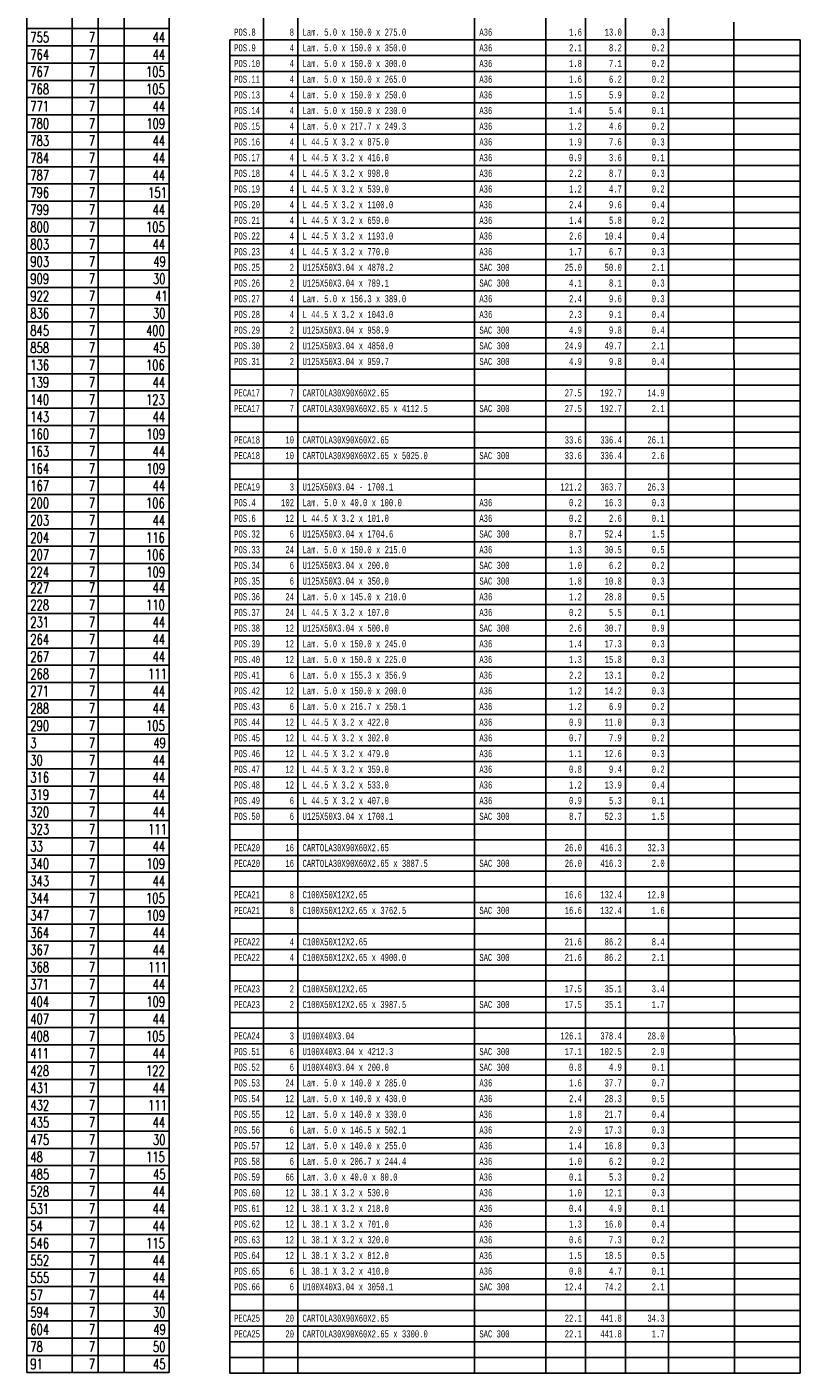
# Model space of a CAD drawing. Header units: feet. Extents: x -13577 to 173285, y -65833 to 34873.
# Tile 126 of 127: x 147506 to 150218, y 15286 to 20007. Entities that reach past the tile are written whole.
import ezdxf
from ezdxf.enums import TextEntityAlignment as Align

# ---------------------------------------------------------------- set-up
doc = ezdxf.new("R2010")
doc.units = ezdxf.units.FT
doc.header["$LTSCALE"] = 10
doc.header["$MEASUREMENT"] = 0
doc.layers.get('0').update_dxf_attribs({"linetype": 'CONTINUOUS'})
doc.layers.add('TXT1', color=7, linetype='CONTINUOUS')
doc.styles.add('1', font='romans.shx', dxfattribs={"width": 0.7, "height": 50})
doc.styles.add('tb3', font='monotxt.shx', dxfattribs={"width": 0.7, "height": 25})

msp = doc.modelspace()

# ---------------------------------------------------------------- linework, layer by layer
at = {"color": 3}
for p, q in [((148336.1, 24363.7), (148336.1, 15286.3)), ((148456.1, 24363.7), (148456.1, 15286.3)), ((149076.1, 24363.7), (149076.1, 15286.3)), ((149326.1, 24363.7), (149326.1, 15286.3)), ((149606.1, 24363.7), (149606.1, 15286.3)), ((149756.1, 24363.7), (149756.1, 15286.3)), ((147664.7, 20908.5), (147664.7, 18065)), ((147756, 20908.5), (147756, 18065)), ((147847.2, 20908.5), (147847.2, 18065)), ((149986.1, 20023.7), (149988.2, 15286.3)), ((147664.7, 18065), (147664.7, 15287.9)), ((147756, 18065), (147756, 15287.9)), ((147847.2, 18065), (147847.2, 15287.9))]:
    msp.add_line(p, q, dxfattribs=at)
at = {"color": 7}
for p, q in [((149466.1, 24283.7), (149466.1, 15286.3)), ((147506.4, 20001), (148005.5, 20001)), ((147506.4, 19940.5), (148005.5, 19940.5)), ((148218.2, 19961.3), (150218.2, 19961.3)), ((147506.4, 19880), (148005.5, 19880)), ((148218.2, 19906.3), (150218.2, 19906.3)), ((148218.2, 19851.3), (150218.2, 19851.3)), ((147506.4, 19819.5), (148005.5, 19819.5)), ((148218.2, 19796.3), (150218.2, 19796.3)), ((147506.4, 19759), (148005.5, 19759)), ((148218.2, 19741.3), (150218.2, 19741.3)), ((147506.4, 19698.5), (148005.5, 19698.5)), ((148218.2, 19686.3), (150218.2, 19686.3)), ((147506.4, 19638), (148005.5, 19638)), ((148218.2, 19631.3), (150218.2, 19631.3)), ((147506.4, 19577.5), (148005.5, 19577.5)), ((148218.2, 19576.3), (150218.2, 19576.3)), ((147506.4, 19517), (148005.5, 19517)), ((148218.2, 19521.3), (150218.2, 19521.3)), ((147506.4, 19456.5), (148005.5, 19456.5)), ((148218.2, 19466.3), (150218.2, 19466.3)), ((148218.2, 19411.3), (150218.2, 19411.3)), ((147506.4, 19396), (148005.5, 19396)), ((148218.2, 19356.3), (150218.2, 19356.3)), ((147506.4, 19335.5), (148005.5, 19335.5)), ((147506.4, 19275), (148005.5, 19275)), ((148218.2, 19301.3), (150218.2, 19301.3)), ((147506.4, 19214.5), (148005.5, 19214.5)), ((148218.2, 19246.3), (150218.2, 19246.3)), ((148218.2, 19191.3), (150218.2, 19191.3)), ((147506.4, 19154), (148005.5, 19154)), ((148218.2, 19136.3), (150218.2, 19136.3)), ((147506.4, 19093.5), (148005.5, 19093.5)), ((148218.2, 19081.3), (150218.2, 19081.3)), ((147506.4, 19033), (148005.5, 19033)), ((148218.2, 19026.3), (150218.2, 19026.3)), ((147506.4, 18972.5), (148005.5, 18972.5)), ((148218.2, 18971.3), (150218.2, 18971.3)), ((147506.4, 18912), (148005.5, 18912)), ((148218.2, 18916.3), (150218.2, 18916.3)), ((147506.4, 18851.5), (148005.5, 18851.5)), ((148218.2, 18861.3), (150218.2, 18861.3)), ((147506.4, 18791), (148005.5, 18791)), ((148218.2, 18806.3), (150218.2, 18806.3)), ((148218.2, 18751.3), (150218.2, 18751.3)), ((147506.4, 18730.5), (148005.5, 18730.5)), ((148218.2, 18696.3), (150218.2, 18696.3)), ((147506.4, 18670), (148005.5, 18670)), ((147506.4, 18609.5), (148005.5, 18609.5)), ((148218.2, 18641.3), (150218.2, 18641.3)), ((148218.2, 18586.3), (150218.2, 18586.3)), ((147506.4, 18549), (148005.5, 18549)), ((148218.2, 18531.3), (150218.2, 18531.3)), ((147506.4, 18488.5), (148005.5, 18488.5)), ((148218.2, 18476.3), (150218.2, 18476.3)), ((147506.4, 18428), (148005.5, 18428)), ((148218.2, 18421.3), (150218.2, 18421.3)), ((147506.4, 18367.5), (148005.5, 18367.5)), ((148218.2, 18366.3), (150218.2, 18366.3)), ((147506.4, 18307), (148005.5, 18307)), ((148218.2, 18311.3), (150218.2, 18311.3)), ((147506.4, 18246.5), (148005.5, 18246.5)), ((148218.2, 18256.3), (150218.2, 18256.3)), ((147506.4, 18186), (148005.5, 18186)), ((148218.2, 18201.3), (150218.2, 18201.3)), ((148218.2, 18146.3), (150218.2, 18146.3)), ((147506.4, 18125.5), (148005.5, 18125.5)), ((148218.2, 18091.3), (150218.2, 18091.3)), ((147506.4, 18065), (148005.5, 18065)), ((148218.2, 18036.3), (150218.2, 18036.3)), ((147506.4, 18010.4), (148005.5, 18010.4)), ((147506.4, 17949.9), (148005.5, 17949.9)), ((148218.2, 17981.3), (150218.2, 17981.3)), ((148218.2, 17926.3), (150218.2, 17926.3)), ((147506.4, 17889.4), (148005.5, 17889.4)), ((148218.2, 17871.3), (150218.2, 17871.3)), ((147506.4, 17828.9), (148005.5, 17828.9)), ((148218.2, 17816.3), (150218.2, 17816.3)), ((147506.4, 17768.4), (148005.5, 17768.4)), ((148218.2, 17761.3), (150218.2, 17761.3)), ((147506.4, 17707.9), (148005.5, 17707.9)), ((148218.2, 17706.3), (150218.2, 17706.3)), ((147506.4, 17647.4), (148005.5, 17647.4)), ((148218.2, 17651.3), (150218.2, 17651.3)), ((147506.4, 17586.9), (148005.5, 17586.9)), ((148218.2, 17596.3), (150218.2, 17596.3)), ((147506.4, 17526.4), (148005.5, 17526.4)), ((148218.2, 17541.3), (150218.2, 17541.3)), ((148218.2, 17486.3), (150218.2, 17486.3)), ((147506.4, 17465.9), (148005.5, 17465.9)), ((148218.2, 17431.3), (150218.2, 17431.3)), ((147506.4, 17405.4), (148005.5, 17405.4)), ((148218.2, 17376.3), (150218.2, 17376.3)), ((147506.4, 17344.9), (148005.5, 17344.9)), ((147506.4, 17284.4), (148005.5, 17284.4)), ((148218.2, 17321.3), (150218.2, 17321.3)), ((148218.2, 17266.3), (150218.2, 17266.3)), ((147506.4, 17223.9), (148005.5, 17223.9)), ((148218.2, 17211.3), (150218.2, 17211.3)), ((147506.4, 17163.4), (148005.5, 17163.4)), ((148218.2, 17156.3), (150218.2, 17156.3)), ((147506.4, 17102.9), (148005.5, 17102.9)), ((148218.2, 17101.3), (150218.2, 17101.3)), ((147506.4, 17042.4), (148005.5, 17042.4)), ((148218.2, 17046.3), (150218.2, 17046.3)), ((147506.4, 16981.9), (148005.5, 16981.9)), ((148218.2, 16991.3), (150218.2, 16991.3)), ((147506.4, 16921.4), (148005.5, 16921.4)), ((148218.2, 16936.3), (150218.2, 16936.3)), ((147506.4, 16860.9), (148005.5, 16860.9)), ((148218.2, 16881.3), (150218.2, 16881.3)), ((148218.2, 16826.3), (150218.2, 16826.3)), ((147506.4, 16800.4), (148005.5, 16800.4)), ((148218.2, 16771.3), (150218.2, 16771.3)), ((147506.4, 16739.9), (148005.5, 16739.9)), ((148218.2, 16716.3), (150218.2, 16716.3)), ((147506.4, 16679.4), (148005.5, 16679.4)), ((147506.4, 16618.9), (148005.5, 16618.9)), ((148218.2, 16661.3), (150218.2, 16661.3)), ((148218.2, 16606.3), (150218.2, 16606.3)), ((147506.4, 16558.4), (148005.5, 16558.4)), ((148218.2, 16551.3), (150218.2, 16551.3)), ((147506.4, 16497.9), (148005.5, 16497.9)), ((148218.2, 16496.3), (150218.2, 16496.3)), ((147506.4, 16437.4), (148005.5, 16437.4)), ((148218.2, 16441.3), (150218.2, 16441.3)), ((148218.2, 16386.3), (150218.2, 16386.3)), ((147506.4, 16376.9), (148005.5, 16376.9)), ((147506.4, 16316.4), (148005.5, 16316.4)), ((148218.2, 16331.3), (150218.2, 16331.3)), ((147506.4, 16255.9), (148005.5, 16255.9)), ((148218.2, 16276.3), (150218.2, 16276.3)), ((147506.4, 16195.4), (148005.5, 16195.4)), ((148218.2, 16221.3), (150218.2, 16221.3)), ((148218.2, 16166.3), (150218.2, 16166.3)), ((147506.4, 16134.9), (148005.5, 16134.9)), ((148218.2, 16111.3), (150218.2, 16111.3)), ((147506.4, 16074.4), (148005.5, 16074.4)), ((148218.2, 16056.3), (150218.2, 16056.3)), ((147506.4, 16013.9), (148005.5, 16013.9)), ((148218.2, 16001.3), (150218.2, 16001.3)), ((147506.4, 15953.4), (148005.5, 15953.4)), ((148218.2, 15946.3), (150218.2, 15946.3)), ((147506.4, 15892.9), (148005.5, 15892.9)), ((148218.2, 15891.3), (150218.2, 15891.3)), ((147506.4, 15832.4), (148005.5, 15832.4)), ((148218.2, 15836.3), (150218.2, 15836.3)), ((147506.4, 15771.9), (148005.5, 15771.9)), ((148218.2, 15781.3), (150218.2, 15781.3)), ((148218.2, 15726.3), (150218.2, 15726.3)), ((147506.4, 15711.4), (148005.5, 15711.4)), ((147506.4, 15650.9), (148005.5, 15650.9)), ((148218.2, 15671.3), (150218.2, 15671.3)), ((147506.4, 15590.4), (148005.5, 15590.4)), ((148218.2, 15616.3), (150218.2, 15616.3)), ((148218.2, 15561.3), (150218.2, 15561.3)), ((147506.4, 15529.9), (148005.5, 15529.9)), ((148218.2, 15506.3), (150218.2, 15506.3)), ((147506.4, 15469.4), (148005.5, 15469.4)), ((148218.2, 15451.3), (150218.2, 15451.3)), ((147506.4, 15408.9), (148005.5, 15408.9)), ((148218.2, 15396.3), (150218.2, 15396.3)), ((147506.4, 15348.4), (148005.5, 15348.4)), ((148218.2, 15341.3), (150218.2, 15341.3))]:
    msp.add_line(p, q, dxfattribs=at)
at = {"color": 4}
for p, q in [((148005.5, 23161.6), (148005.5, 18065)), ((147506.4, 18065), (147506.4, 20848)), ((148218.2, 19961.3), (148218.2, 15286.3)), ((150218.2, 19961.3), (150218.2, 15286.3)), ((147506.4, 15287.9), (147506.4, 18065)), ((147506.4, 18065), (148005.5, 18065)), ((148005.5, 18065), (148005.5, 15287.9)), ((148005.5, 15287.9), (147506.4, 15287.9)), ((148218.2, 15286.3), (150218.2, 15286.3))]:
    msp.add_line(p, q, dxfattribs=at)

# ---------------------------------------------------------------- texts
at = {"color": 7, "style": 'tb3', "width": 0.7}
for s, p in [('POS.8', (148233.2, 19988.8)), ('Lam. 5.0 x 150.0 x 275.0', (148473.2, 19988.8)), ('A36', (149093.2, 19988.8)), ('POS.9', (148233.2, 19933.8)), ('Lam. 5.0 x 150.0 x 350.0', (148473.2, 19933.8)), ('A36', (149093.2, 19933.8)), ('POS.10', (148233.2, 19878.8)), ('Lam. 5.0 x 150.0 x 300.0', (148473.2, 19878.8)), ('A36', (149093.2, 19878.8)), ('POS.11', (148233.2, 19823.8)), ('Lam. 5.0 x 150.0 x 265.0', (148473.2, 19823.8)), ('A36', (149093.2, 19823.8)), ('POS.13', (148233.2, 19768.8)), ('Lam. 5.0 x 150.0 x 250.0', (148473.2, 19768.8)), ('A36', (149093.2, 19768.8)), ('POS.14', (148233.2, 19713.8)), ('Lam. 5.0 x 150.0 x 230.0', (148473.2, 19713.8)), ('A36', (149093.2, 19713.8)), ('POS.15', (148233.2, 19658.8)), ('Lam. 5.0 x 217.7 x 249.3', (148473.2, 19658.8)), ('A36', (149093.2, 19658.8)), ('POS.16', (148233.2, 19603.8)), ('L 44.5 X 3.2 x 875.0', (148473.2, 19603.8)), ('A36', (149093.2, 19603.8)), ('POS.17', (148233.2, 19548.8)), ('L 44.5 X 3.2 x 416.0', (148473.2, 19548.8)), ('A36', (149093.2, 19548.8)), ('POS.18', (148233.2, 19493.8)), ('L 44.5 X 3.2 x 998.0', (148473.2, 19493.8)), ('A36', (149093.2, 19493.8)), ('POS.19', (148233.2, 19438.8)), ('L 44.5 X 3.2 x 539.0', (148473.2, 19438.8)), ('A36', (149093.2, 19438.8)), ('POS.20', (148233.2, 19383.8)), ('L 44.5 X 3.2 x 1100.0', (148473.2, 19383.8)), ('A36', (149093.2, 19383.8)), ('POS.21', (148233.2, 19328.8)), ('L 44.5 X 3.2 x 659.0', (148473.2, 19328.8)), ('A36', (149093.2, 19328.8)), ('POS.22', (148233.2, 19273.8)), ('L 44.5 X 3.2 x 1193.0', (148473.2, 19273.8)), ('A36', (149093.2, 19273.8)), ('POS.23', (148233.2, 19218.8)), ('L 44.5 X 3.2 x 770.0', (148473.2, 19218.8)), ('A36', (149093.2, 19218.8)), ('POS.25', (148233.2, 19163.8)), ('U125X50X3.04 x 4870.2', (148473.2, 19163.8)), ('SAC 300', (149093.2, 19163.8)), ('POS.26', (148233.2, 19108.8)), ('U125X50X3.04 x 789.1', (148473.2, 19108.8)), ('SAC 300', (149093.2, 19108.8)), ('POS.27', (148233.2, 19053.8)), ('Lam. 5.0 x 156.3 x 389.0', (148473.2, 19053.8)), ('A36', (149093.2, 19053.8)), ('POS.28', (148233.2, 18998.8)), ('L 44.5 X 3.2 x 1043.0', (148473.2, 18998.8)), ('A36', (149093.2, 18998.8)), ('POS.29', (148233.2, 18943.8)), ('U125X50X3.04 x 958.9', (148473.2, 18943.8)), ('SAC 300', (149093.2, 18943.8)), ('POS.30', (148233.2, 18888.8)), ('U125X50X3.04 x 4850.0', (148473.2, 18888.8)), ('SAC 300', (149093.2, 18888.8)), ('POS.31', (148233.2, 18833.8)), ('U125X50X3.04 x 959.7', (148473.2, 18833.8)), ('SAC 300', (149093.2, 18833.8)), ('PECA17', (148233.2, 18723.8)), ('CARTOLA30X90X60X2.65', (148473.2, 18723.8)), ('PECA17', (148233.2, 18668.8)), ('CARTOLA30X90X60X2.65 x 4112.5', (148473.2, 18668.8)), ('SAC 300', (149093.2, 18668.8)), ('PECA18', (148233.2, 18558.8)), ('CARTOLA30X90X60X2.65', (148473.2, 18558.8)), ('PECA18', (148233.2, 18503.8)), ('CARTOLA30X90X60X2.65 x 5025.0', (148473.2, 18503.8)), ('SAC 300', (149093.2, 18503.8)), ('PECA19', (148233.2, 18393.8)), ('U125X50X3.04 - 1700.1', (148473.2, 18393.8)), ('POS.4', (148233.2, 18338.8)), ('Lam. 5.0 x 40.0 x 100.0', (148473.2, 18338.8)), ('A36', (149093.2, 18338.8)), ('POS.6', (148233.2, 18283.8)), ('L 44.5 X 3.2 x 101.0', (148473.2, 18283.8)), ('A36', (149093.2, 18283.8)), ('POS.32', (148233.2, 18228.8)), ('U125X50X3.04 x 1704.6', (148473.2, 18228.8)), ('SAC 300', (149093.2, 18228.8)), ('POS.33', (148233.2, 18173.8)), ('Lam. 5.0 x 150.0 x 215.0', (148473.2, 18173.8)), ('A36', (149093.2, 18173.8)), ('POS.34', (148233.2, 18118.8)), ('U125X50X3.04 x 200.0', (148473.2, 18118.8)), ('SAC 300', (149093.2, 18118.8)), ('POS.35', (148233.2, 18063.8)), ('U125X50X3.04 x 350.0', (148473.2, 18063.8)), ('SAC 300', (149093.2, 18063.8)), ('POS.36', (148233.2, 18008.8)), ('Lam. 5.0 x 145.0 x 210.0', (148473.2, 18008.8)), ('A36', (149093.2, 18008.8)), ('POS.37', (148233.2, 17953.8)), ('L 44.5 X 3.2 x 107.0', (148473.2, 17953.8)), ('A36', (149093.2, 17953.8)), ('POS.38', (148233.2, 17898.8)), ('U125X50X3.04 x 500.0', (148473.2, 17898.8)), ('SAC 300', (149093.2, 17898.8)), ('POS.39', (148233.2, 17843.8)), ('Lam. 5.0 x 150.0 x 245.0', (148473.2, 17843.8)), ('A36', (149093.2, 17843.8)), ('POS.40', (148233.2, 17788.8)), ('Lam. 5.0 x 150.0 x 225.0', (148473.2, 17788.8)), ('A36', (149093.2, 17788.8)), ('POS.41', (148233.2, 17733.8)), ('Lam. 5.0 x 155.3 x 356.9', (148473.2, 17733.8)), ('A36', (149093.2, 17733.8)), ('POS.42', (148233.2, 17678.8)), ('Lam. 5.0 x 150.0 x 200.0', (148473.2, 17678.8)), ('A36', (149093.2, 17678.8)), ('POS.43', (148233.2, 17623.8)), ('Lam. 5.0 x 216.7 x 250.1', (148473.2, 17623.8)), ('A36', (149093.2, 17623.8)), ('POS.44', (148233.2, 17568.8)), ('L 44.5 X 3.2 x 422.0', (148473.2, 17568.8)), ('A36', (149093.2, 17568.8)), ('POS.45', (148233.2, 17513.8)), ('L 44.5 X 3.2 x 302.0', (148473.2, 17513.8)), ('A36', (149093.2, 17513.8)), ('POS.46', (148233.2, 17458.8)), ('L 44.5 X 3.2 x 479.0', (148473.2, 17458.8)), ('A36', (149093.2, 17458.8)), ('POS.47', (148233.2, 17403.8)), ('L 44.5 X 3.2 x 359.0', (148473.2, 17403.8)), ('A36', (149093.2, 17403.8)), ('POS.48', (148233.2, 17348.8)), ('L 44.5 X 3.2 x 533.0', (148473.2, 17348.8)), ('A36', (149093.2, 17348.8)), ('POS.49', (148233.2, 17293.8)), ('L 44.5 X 3.2 x 407.0', (148473.2, 17293.8)), ('A36', (149093.2, 17293.8)), ('POS.50', (148233.2, 17238.8)), ('U125X50X3.04 x 1700.1', (148473.2, 17238.8)), ('SAC 300', (149093.2, 17238.8)), ('PECA20', (148233.2, 17128.8)), ('CARTOLA30X90X60X2.65', (148473.2, 17128.8)), ('PECA20', (148233.2, 17073.8)), ('CARTOLA30X90X60X2.65 x 3887.5', (148473.2, 17073.8)), ('SAC 300', (149093.2, 17073.8)), ('PECA21', (148233.2, 16963.8)), ('C100X50X12X2.65', (148473.2, 16963.8)), ('PECA21', (148233.2, 16908.8)), ('C100X50X12X2.65 x 3762.5', (148473.2, 16908.8)), ('SAC 300', (149093.2, 16908.8)), ('PECA22', (148233.2, 16798.8)), ('C100X50X12X2.65', (148473.2, 16798.8)), ('PECA22', (148233.2, 16743.8)), ('C100X50X12X2.65 x 4900.0', (148473.2, 16743.8)), ('SAC 300', (149093.2, 16743.8)), ('PECA23', (148233.2, 16633.8)), ('C100X50X12X2.65', (148473.2, 16633.8)), ('PECA23', (148233.2, 16578.8)), ('C100X50X12X2.65 x 3987.5', (148473.2, 16578.8)), ('SAC 300', (149093.2, 16578.8)), ('PECA24', (148233.2, 16468.8)), ('U100X40X3.04', (148473.2, 16468.8)), ('POS.51', (148233.2, 16413.8)), ('U100X40X3.04 x 4212.3', (148473.2, 16413.8)), ('SAC 300', (149093.2, 16413.8)), ('POS.52', (148233.2, 16358.8)), ('U100X40X3.04 x 200.0', (148473.2, 16358.8)), ('SAC 300', (149093.2, 16358.8)), ('POS.53', (148233.2, 16303.8)), ('Lam. 5.0 x 140.0 x 285.0', (148473.2, 16303.8)), ('A36', (149093.2, 16303.8)), ('POS.54', (148233.2, 16248.8)), ('Lam. 5.0 x 140.0 x 430.0', (148473.2, 16248.8)), ('A36', (149093.2, 16248.8)), ('POS.55', (148233.2, 16193.8)), ('Lam. 5.0 x 140.0 x 330.0', (148473.2, 16193.8)), ('A36', (149093.2, 16193.8)), ('POS.56', (148233.2, 16138.8)), ('Lam. 5.0 x 146.5 x 502.1', (148473.2, 16138.8)), ('A36', (149093.2, 16138.8)), ('POS.57', (148233.2, 16083.8)), ('Lam. 5.0 x 140.0 x 255.0', (148473.2, 16083.8)), ('A36', (149093.2, 16083.8)), ('POS.58', (148233.2, 16028.8)), ('Lam. 5.0 x 206.7 x 244.4', (148473.2, 16028.8)), ('A36', (149093.2, 16028.8)), ('POS.59', (148233.2, 15973.8)), ('Lam. 3.0 x 40.0 x 80.0', (148473.2, 15973.8)), ('A36', (149093.2, 15973.8)), ('POS.60', (148233.2, 15918.8)), ('L 38.1 X 3.2 x 530.0', (148473.2, 15918.8)), ('A36', (149093.2, 15918.8)), ('POS.61', (148233.2, 15863.8)), ('L 38.1 X 3.2 x 218.0', (148473.2, 15863.8)), ('A36', (149093.2, 15863.8)), ('POS.62', (148233.2, 15808.8)), ('L 38.1 X 3.2 x 701.0', (148473.2, 15808.8)), ('A36', (149093.2, 15808.8)), ('POS.63', (148233.2, 15753.8)), ('L 38.1 X 3.2 x 320.0', (148473.2, 15753.8)), ('A36', (149093.2, 15753.8)), ('POS.64', (148233.2, 15698.8)), ('L 38.1 X 3.2 x 812.0', (148473.2, 15698.8)), ('A36', (149093.2, 15698.8)), ('POS.65', (148233.2, 15643.8)), ('L 38.1 X 3.2 x 410.0', (148473.2, 15643.8)), ('A36', (149093.2, 15643.8)), ('POS.66', (148233.2, 15588.8)), ('U100X40X3.04 x 3050.1', (148473.2, 15588.8)), ('SAC 300', (149093.2, 15588.8)), ('PECA25', (148233.2, 15478.8)), ('CARTOLA30X90X60X2.65', (148473.2, 15478.8)), ('PECA25', (148233.2, 15423.8)), ('CARTOLA30X90X60X2.65 x 3300.0', (148473.2, 15423.8)), ('SAC 300', (149093.2, 15423.8))]:
    msp.add_text(s, height=25, dxfattribs=at).set_placement(p, align=Align.MIDDLE_LEFT)
for s, p in [('8', (148443.2, 19988.8)), ('1.6', (149453.2, 19988.8)), ('13.0', (149593.2, 19988.8)), ('0.3', (149743.2, 19988.8)), ('4', (148443.2, 19933.8)), ('2.1', (149453.2, 19933.8)), ('8.2', (149593.2, 19933.8)), ('0.2', (149743.2, 19933.8)), ('4', (148443.2, 19878.8)), ('1.8', (149453.2, 19878.8)), ('7.1', (149593.2, 19878.8)), ('0.2', (149743.2, 19878.8)), ('4', (148443.2, 19823.8)), ('1.6', (149453.2, 19823.8)), ('6.2', (149593.2, 19823.8)), ('0.2', (149743.2, 19823.8)), ('4', (148443.2, 19768.8)), ('1.5', (149453.2, 19768.8)), ('5.9', (149593.2, 19768.8)), ('0.2', (149743.2, 19768.8)), ('4', (148443.2, 19713.8)), ('1.4', (149453.2, 19713.8)), ('5.4', (149593.2, 19713.8)), ('0.1', (149743.2, 19713.8)), ('4', (148443.2, 19658.8)), ('1.2', (149453.2, 19658.8)), ('4.6', (149593.2, 19658.8)), ('0.2', (149743.2, 19658.8)), ('4', (148443.2, 19603.8)), ('1.9', (149453.2, 19603.8)), ('7.6', (149593.2, 19603.8)), ('0.3', (149743.2, 19603.8)), ('4', (148443.2, 19548.8)), ('0.9', (149453.2, 19548.8)), ('3.6', (149593.2, 19548.8)), ('0.1', (149743.2, 19548.8)), ('4', (148443.2, 19493.8)), ('2.2', (149453.2, 19493.8)), ('8.7', (149593.2, 19493.8)), ('0.3', (149743.2, 19493.8)), ('4', (148443.2, 19438.8)), ('1.2', (149453.2, 19438.8)), ('4.7', (149593.2, 19438.8)), ('0.2', (149743.2, 19438.8)), ('4', (148443.2, 19383.8)), ('2.4', (149453.2, 19383.8)), ('9.6', (149593.2, 19383.8)), ('0.4', (149743.2, 19383.8)), ('4', (148443.2, 19328.8)), ('1.4', (149453.2, 19328.8)), ('5.8', (149593.2, 19328.8)), ('0.2', (149743.2, 19328.8)), ('4', (148443.2, 19273.8)), ('2.6', (149453.2, 19273.8)), ('10.4', (149593.2, 19273.8)), ('0.4', (149743.2, 19273.8)), ('4', (148443.2, 19218.8)), ('1.7', (149453.2, 19218.8)), ('6.7', (149593.2, 19218.8)), ('0.3', (149743.2, 19218.8)), ('2', (148443.2, 19163.8)), ('25.0', (149453.2, 19163.8)), ('50.0', (149593.2, 19163.8)), ('2.1', (149743.2, 19163.8)), ('2', (148443.2, 19108.8)), ('4.1', (149453.2, 19108.8)), ('8.1', (149593.2, 19108.8)), ('0.3', (149743.2, 19108.8)), ('4', (148443.2, 19053.8)), ('2.4', (149453.2, 19053.8)), ('9.6', (149593.2, 19053.8)), ('0.3', (149743.2, 19053.8)), ('4', (148443.2, 18998.8)), ('2.3', (149453.2, 18998.8)), ('9.1', (149593.2, 18998.8)), ('0.4', (149743.2, 18998.8)), ('2', (148443.2, 18943.8)), ('4.9', (149453.2, 18943.8)), ('9.8', (149593.2, 18943.8)), ('0.4', (149743.2, 18943.8)), ('2', (148443.2, 18888.8)), ('24.9', (149453.2, 18888.8)), ('49.7', (149593.2, 18888.8)), ('2.1', (149743.2, 18888.8)), ('2', (148443.2, 18833.8)), ('4.9', (149453.2, 18833.8)), ('9.8', (149593.2, 18833.8)), ('0.4', (149743.2, 18833.8)), ('7', (148443.2, 18723.8)), ('27.5', (149453.2, 18723.8)), ('192.7', (149593.2, 18723.8)), ('14.9', (149743.2, 18723.8)), ('7', (148443.2, 18668.8)), ('27.5', (149453.2, 18668.8)), ('192.7', (149593.2, 18668.8)), ('2.1', (149743.2, 18668.8)), ('10', (148443.2, 18558.8)), ('33.6', (149453.2, 18558.8)), ('336.4', (149593.2, 18558.8)), ('26.1', (149743.2, 18558.8)), ('10', (148443.2, 18503.8)), ('33.6', (149453.2, 18503.8)), ('336.4', (149593.2, 18503.8)), ('2.6', (149743.2, 18503.8)), ('3', (148443.2, 18393.8)), ('121.2', (149453.2, 18393.8)), ('363.7', (149593.2, 18393.8)), ('26.3', (149743.2, 18393.8)), ('102', (148443.2, 18338.8)), ('0.2', (149453.2, 18338.8)), ('16.3', (149593.2, 18338.8)), ('0.3', (149743.2, 18338.8)), ('12', (148443.2, 18283.8)), ('0.2', (149453.2, 18283.8)), ('2.6', (149593.2, 18283.8)), ('0.1', (149743.2, 18283.8)), ('6', (148443.2, 18228.8)), ('8.7', (149453.2, 18228.8)), ('52.4', (149593.2, 18228.8)), ('1.5', (149743.2, 18228.8)), ('24', (148443.2, 18173.8)), ('1.3', (149453.2, 18173.8)), ('30.5', (149593.2, 18173.8)), ('0.5', (149743.2, 18173.8)), ('6', (148443.2, 18118.8)), ('1.0', (149453.2, 18118.8)), ('6.2', (149593.2, 18118.8)), ('0.2', (149743.2, 18118.8)), ('6', (148443.2, 18063.8)), ('1.8', (149453.2, 18063.8)), ('10.8', (149593.2, 18063.8)), ('0.3', (149743.2, 18063.8)), ('24', (148443.2, 18008.8)), ('1.2', (149453.2, 18008.8)), ('28.8', (149593.2, 18008.8)), ('0.5', (149743.2, 18008.8)), ('24', (148443.2, 17953.8)), ('0.2', (149453.2, 17953.8)), ('5.5', (149593.2, 17953.8)), ('0.1', (149743.2, 17953.8)), ('12', (148443.2, 17898.8)), ('2.6', (149453.2, 17898.8)), ('30.7', (149593.2, 17898.8)), ('0.9', (149743.2, 17898.8)), ('12', (148443.2, 17843.8)), ('1.4', (149453.2, 17843.8)), ('17.3', (149593.2, 17843.8)), ('0.3', (149743.2, 17843.8)), ('12', (148443.2, 17788.8)), ('1.3', (149453.2, 17788.8)), ('15.8', (149593.2, 17788.8)), ('0.3', (149743.2, 17788.8)), ('6', (148443.2, 17733.8)), ('2.2', (149453.2, 17733.8)), ('13.1', (149593.2, 17733.8)), ('0.2', (149743.2, 17733.8)), ('12', (148443.2, 17678.8)), ('1.2', (149453.2, 17678.8)), ('14.2', (149593.2, 17678.8)), ('0.3', (149743.2, 17678.8)), ('6', (148443.2, 17623.8)), ('1.2', (149453.2, 17623.8)), ('6.9', (149593.2, 17623.8)), ('0.2', (149743.2, 17623.8)), ('12', (148443.2, 17568.8)), ('0.9', (149453.2, 17568.8)), ('11.0', (149593.2, 17568.8)), ('0.3', (149743.2, 17568.8)), ('12', (148443.2, 17513.8)), ('0.7', (149453.2, 17513.8)), ('7.9', (149593.2, 17513.8)), ('0.2', (149743.2, 17513.8)), ('12', (148443.2, 17458.8)), ('1.1', (149453.2, 17458.8)), ('12.6', (149593.2, 17458.8)), ('0.3', (149743.2, 17458.8)), ('12', (148443.2, 17403.8)), ('0.8', (149453.2, 17403.8)), ('9.4', (149593.2, 17403.8)), ('0.2', (149743.2, 17403.8)), ('12', (148443.2, 17348.8)), ('1.2', (149453.2, 17348.8)), ('13.9', (149593.2, 17348.8)), ('0.4', (149743.2, 17348.8)), ('6', (148443.2, 17293.8)), ('0.9', (149453.2, 17293.8)), ('5.3', (149593.2, 17293.8)), ('0.1', (149743.2, 17293.8)), ('6', (148443.2, 17238.8)), ('8.7', (149453.2, 17238.8)), ('52.3', (149593.2, 17238.8)), ('1.5', (149743.2, 17238.8)), ('16', (148443.2, 17128.8)), ('26.0', (149453.2, 17128.8)), ('416.3', (149593.2, 17128.8)), ('32.3', (149743.2, 17128.8)), ('16', (148443.2, 17073.8)), ('26.0', (149453.2, 17073.8)), ('416.3', (149593.2, 17073.8)), ('2.0', (149743.2, 17073.8)), ('8', (148443.2, 16963.8)), ('16.6', (149453.2, 16963.8)), ('132.4', (149593.2, 16963.8)), ('12.9', (149743.2, 16963.8)), ('8', (148443.2, 16908.8)), ('16.6', (149453.2, 16908.8)), ('132.4', (149593.2, 16908.8)), ('1.6', (149743.2, 16908.8)), ('4', (148443.2, 16798.8)), ('21.6', (149453.2, 16798.8)), ('86.2', (149593.2, 16798.8)), ('8.4', (149743.2, 16798.8)), ('4', (148443.2, 16743.8)), ('21.6', (149453.2, 16743.8)), ('86.2', (149593.2, 16743.8)), ('2.1', (149743.2, 16743.8)), ('2', (148443.2, 16633.8)), ('17.5', (149453.2, 16633.8)), ('35.1', (149593.2, 16633.8)), ('3.4', (149743.2, 16633.8)), ('2', (148443.2, 16578.8)), ('17.5', (149453.2, 16578.8)), ('35.1', (149593.2, 16578.8)), ('1.7', (149743.2, 16578.8)), ('3', (148443.2, 16468.8)), ('126.1', (149453.2, 16468.8)), ('378.4', (149593.2, 16468.8)), ('28.0', (149743.2, 16468.8)), ('6', (148443.2, 16413.8)), ('17.1', (149453.2, 16413.8)), ('102.5', (149593.2, 16413.8)), ('2.9', (149743.2, 16413.8)), ('6', (148443.2, 16358.8)), ('0.8', (149453.2, 16358.8)), ('4.9', (149593.2, 16358.8)), ('0.1', (149743.2, 16358.8)), ('24', (148443.2, 16303.8)), ('1.6', (149453.2, 16303.8)), ('37.7', (149593.2, 16303.8)), ('0.7', (149743.2, 16303.8)), ('12', (148443.2, 16248.8)), ('2.4', (149453.2, 16248.8)), ('28.3', (149593.2, 16248.8)), ('0.5', (149743.2, 16248.8)), ('12', (148443.2, 16193.8)), ('1.8', (149453.2, 16193.8)), ('21.7', (149593.2, 16193.8)), ('0.4', (149743.2, 16193.8)), ('6', (148443.2, 16138.8)), ('2.9', (149453.2, 16138.8)), ('17.3', (149593.2, 16138.8)), ('0.3', (149743.2, 16138.8)), ('12', (148443.2, 16083.8)), ('1.4', (149453.2, 16083.8)), ('16.8', (149593.2, 16083.8)), ('0.3', (149743.2, 16083.8)), ('6', (148443.2, 16028.8)), ('1.0', (149453.2, 16028.8)), ('6.2', (149593.2, 16028.8)), ('0.2', (149743.2, 16028.8)), ('66', (148443.2, 15973.8)), ('0.1', (149453.2, 15973.8)), ('5.3', (149593.2, 15973.8)), ('0.2', (149743.2, 15973.8)), ('12', (148443.2, 15918.8)), ('1.0', (149453.2, 15918.8)), ('12.1', (149593.2, 15918.8)), ('0.3', (149743.2, 15918.8)), ('12', (148443.2, 15863.8)), ('0.4', (149453.2, 15863.8)), ('4.9', (149593.2, 15863.8)), ('0.1', (149743.2, 15863.8)), ('12', (148443.2, 15808.8)), ('1.3', (149453.2, 15808.8)), ('16.0', (149593.2, 15808.8)), ('0.4', (149743.2, 15808.8)), ('12', (148443.2, 15753.8)), ('0.6', (149453.2, 15753.8)), ('7.3', (149593.2, 15753.8)), ('0.2', (149743.2, 15753.8)), ('12', (148443.2, 15698.8)), ('1.5', (149453.2, 15698.8)), ('18.5', (149593.2, 15698.8)), ('0.5', (149743.2, 15698.8)), ('6', (148443.2, 15643.8)), ('0.8', (149453.2, 15643.8)), ('4.7', (149593.2, 15643.8)), ('0.1', (149743.2, 15643.8)), ('6', (148443.2, 15588.8)), ('12.4', (149453.2, 15588.8)), ('74.2', (149593.2, 15588.8)), ('2.1', (149743.2, 15588.8)), ('20', (148443.2, 15478.8)), ('22.1', (149453.2, 15478.8)), ('441.8', (149593.2, 15478.8)), ('34.3', (149743.2, 15478.8)), ('20', (148443.2, 15423.8)), ('22.1', (149453.2, 15423.8)), ('441.8', (149593.2, 15423.8)), ('1.7', (149743.2, 15423.8))]:
    msp.add_text(s, height=25, dxfattribs=at).set_placement(p, align=Align.MIDDLE_RIGHT)
at = {"layer": 'TXT1', "color": 7, "style": '1', "width": 0.7}
for s, p in [('755', (147518.5, 19952.6)), ('7', (147723.3, 19952.6)), ('44', (147947.4, 19952.6)), ('764', (147518.5, 19892.1)), ('7', (147723.3, 19892.1)), ('44', (147947.4, 19892.1)), ('767', (147518.5, 19831.6)), ('7', (147723.3, 19831.6)), ('105', (147924.4, 19831.6)), ('768', (147518.5, 19771.1)), ('7', (147723.3, 19771.1)), ('105', (147924.4, 19771.1)), ('771', (147518.5, 19710.6)), ('7', (147723.3, 19710.6)), ('44', (147947.4, 19710.6)), ('780', (147518.5, 19650.1)), ('7', (147723.3, 19650.1)), ('109', (147925.6, 19650.1)), ('783', (147518.5, 19589.6)), ('7', (147723.3, 19589.6)), ('44', (147947.4, 19589.6)), ('784', (147518.5, 19529.1)), ('7', (147723.3, 19529.1)), ('44', (147947.4, 19529.1)), ('787', (147518.5, 19468.6)), ('7', (147723.3, 19468.6)), ('44', (147947.4, 19468.6)), ('796', (147518.5, 19408.1)), ('7', (147723.3, 19408.1)), ('151', (147931.7, 19408.1)), ('799', (147518.5, 19347.6)), ('7', (147723.3, 19347.6)), ('44', (147947.4, 19347.6)), ('800', (147518.5, 19287.1)), ('7', (147723.3, 19287.1)), ('105', (147924.4, 19287.1)), ('803', (147518.5, 19226.6)), ('7', (147723.3, 19226.6)), ('44', (147947.4, 19226.6)), ('903', (147518.5, 19166.1)), ('7', (147723.3, 19166.1)), ('49', (147949.8, 19166.1)), ('909', (147518.5, 19105.6)), ('7', (147723.3, 19105.6)), ('30', (147948.6, 19105.6)), ('922', (147518.5, 19045.1)), ('7', (147723.3, 19045.1)), ('41', (147955.9, 19045.1)), ('836', (147518.5, 18984.6)), ('7', (147723.3, 18984.6)), ('30', (147948.6, 18984.6)), ('845', (147518.5, 18924.1)), ('7', (147723.3, 18924.1)), ('400', (147924.4, 18924.1)), ('858', (147518.5, 18863.6)), ('7', (147723.3, 18863.6)), ('45', (147948.6, 18863.6)), ('136', (147518.5, 18803.1)), ('7', (147723.3, 18803.1)), ('106', (147924.4, 18803.1)), ('139', (147518.5, 18742.6)), ('7', (147723.3, 18742.6)), ('44', (147947.4, 18742.6)), ('140', (147518.5, 18682.1)), ('7', (147723.3, 18682.1)), ('123', (147924.4, 18682.1)), ('143', (147518.5, 18621.6)), ('7', (147723.3, 18621.6)), ('44', (147947.4, 18621.6)), ('160', (147518.5, 18561.1)), ('7', (147723.3, 18561.1)), ('109', (147925.6, 18561.1)), ('163', (147518.5, 18500.6)), ('7', (147723.3, 18500.6)), ('44', (147947.4, 18500.6)), ('164', (147518.5, 18440.1)), ('7', (147723.3, 18440.1)), ('109', (147925.6, 18440.1)), ('167', (147518.5, 18379.6)), ('7', (147723.3, 18379.6)), ('44', (147947.4, 18379.6)), ('200', (147518.5, 18319.1)), ('7', (147723.3, 18319.1)), ('106', (147924.4, 18319.1)), ('203', (147518.5, 18258.6)), ('7', (147723.3, 18258.6)), ('44', (147947.4, 18258.6)), ('204', (147518.5, 18198.1)), ('7', (147723.3, 18198.1)), ('116', (147924.4, 18198.1)), ('207', (147518.5, 18137.6)), ('7', (147723.3, 18137.6)), ('106', (147924.4, 18137.6)), ('224', (147518.5, 18077.1)), ('7', (147723.3, 18077.1)), ('109', (147925.6, 18077.1)), ('227', (147518.5, 18022.5)), ('7', (147723.3, 18022.5)), ('44', (147947.4, 18022.5)), ('228', (147518.5, 17962)), ('7', (147723.3, 17962)), ('110', (147924.4, 17962)), ('231', (147518.5, 17901.5)), ('7', (147723.3, 17901.5)), ('44', (147947.4, 17901.5)), ('264', (147518.5, 17841)), ('7', (147723.3, 17841)), ('44', (147947.4, 17841)), ('267', (147518.5, 17780.5)), ('7', (147723.3, 17780.5)), ('44', (147947.4, 17780.5)), ('268', (147518.5, 17720)), ('7', (147723.3, 17720)), ('111', (147931.7, 17720)), ('271', (147518.5, 17659.5)), ('7', (147723.3, 17659.5)), ('44', (147947.4, 17659.5)), ('288', (147518.5, 17599)), ('7', (147723.3, 17599)), ('44', (147947.4, 17599)), ('290', (147518.5, 17538.5)), ('7', (147723.3, 17538.5)), ('105', (147924.4, 17538.5)), ('3', (147518.5, 17478)), ('7', (147723.3, 17478)), ('49', (147949.8, 17478)), ('30', (147518.5, 17417.5)), ('7', (147723.3, 17417.5)), ('44', (147947.4, 17417.5)), ('316', (147518.5, 17357)), ('7', (147723.3, 17357)), ('44', (147947.4, 17357)), ('319', (147518.5, 17296.5)), ('7', (147723.3, 17296.5)), ('44', (147947.4, 17296.5)), ('320', (147518.5, 17236)), ('7', (147723.3, 17236)), ('44', (147947.4, 17236)), ('323', (147518.5, 17175.5)), ('7', (147723.3, 17175.5)), ('111', (147931.7, 17175.5)), ('33', (147518.5, 17115)), ('7', (147723.3, 17115)), ('44', (147947.4, 17115)), ('340', (147518.5, 17054.5)), ('7', (147723.3, 17054.5)), ('109', (147925.6, 17054.5)), ('343', (147518.5, 16994)), ('7', (147723.3, 16994)), ('44', (147947.4, 16994)), ('344', (147518.5, 16933.5)), ('7', (147723.3, 16933.5)), ('105', (147924.4, 16933.5)), ('347', (147518.5, 16873)), ('7', (147723.3, 16873)), ('109', (147925.6, 16873)), ('364', (147518.5, 16812.5)), ('7', (147723.3, 16812.5)), ('44', (147947.4, 16812.5)), ('367', (147518.5, 16752)), ('7', (147723.3, 16752)), ('44', (147947.4, 16752)), ('368', (147518.5, 16691.5)), ('7', (147723.3, 16691.5)), ('111', (147931.7, 16691.5)), ('371', (147518.5, 16631)), ('7', (147723.3, 16631)), ('44', (147947.4, 16631)), ('404', (147518.5, 16570.5)), ('7', (147723.3, 16570.5)), ('109', (147925.6, 16570.5)), ('407', (147518.5, 16510)), ('7', (147723.3, 16510)), ('44', (147947.4, 16510)), ('408', (147518.5, 16449.5)), ('7', (147723.3, 16449.5)), ('105', (147924.4, 16449.5)), ('411', (147518.5, 16389)), ('7', (147723.3, 16389)), ('44', (147947.4, 16389)), ('428', (147518.5, 16328.5)), ('7', (147723.3, 16328.5)), ('122', (147924.4, 16328.5)), ('431', (147518.5, 16268)), ('7', (147723.3, 16268)), ('44', (147947.4, 16268)), ('432', (147518.5, 16207.5)), ('7', (147723.3, 16207.5)), ('111', (147931.7, 16207.5)), ('435', (147518.5, 16147)), ('7', (147723.3, 16147)), ('44', (147947.4, 16147)), ('475', (147518.5, 16086.5)), ('7', (147723.3, 16086.5)), ('30', (147948.6, 16086.5)), ('48', (147518.5, 16026)), ('7', (147723.3, 16026)), ('115', (147924.4, 16026)), ('485', (147518.5, 15965.5)), ('7', (147723.3, 15965.5)), ('45', (147948.6, 15965.5)), ('528', (147518.5, 15905)), ('7', (147723.3, 15905)), ('44', (147947.4, 15905)), ('531', (147518.5, 15844.5)), ('7', (147723.3, 15844.5)), ('44', (147947.4, 15844.5)), ('54', (147518.5, 15784)), ('7', (147723.3, 15784)), ('44', (147947.4, 15784)), ('546', (147518.5, 15723.5)), ('7', (147723.3, 15723.5)), ('115', (147924.4, 15723.5)), ('552', (147518.5, 15663)), ('7', (147723.3, 15663)), ('44', (147947.4, 15663)), ('555', (147518.5, 15602.5)), ('7', (147723.3, 15602.5)), ('44', (147947.4, 15602.5)), ('57', (147518.5, 15542)), ('7', (147723.3, 15542)), ('44', (147947.4, 15542)), ('594', (147518.5, 15481.5)), ('7', (147723.3, 15481.5)), ('30', (147948.6, 15481.5)), ('604', (147518.5, 15421)), ('7', (147723.3, 15421)), ('49', (147949.8, 15421)), ('78', (147518.5, 15360.5)), ('7', (147723.3, 15360.5)), ('50', (147948.6, 15360.5)), ('91', (147518.5, 15300)), ('7', (147723.3, 15300)), ('45', (147948.6, 15300))]:
    msp.add_text(s, height=36.3, dxfattribs=at).set_placement(p)

doc.saveas('drawing.dxf')
